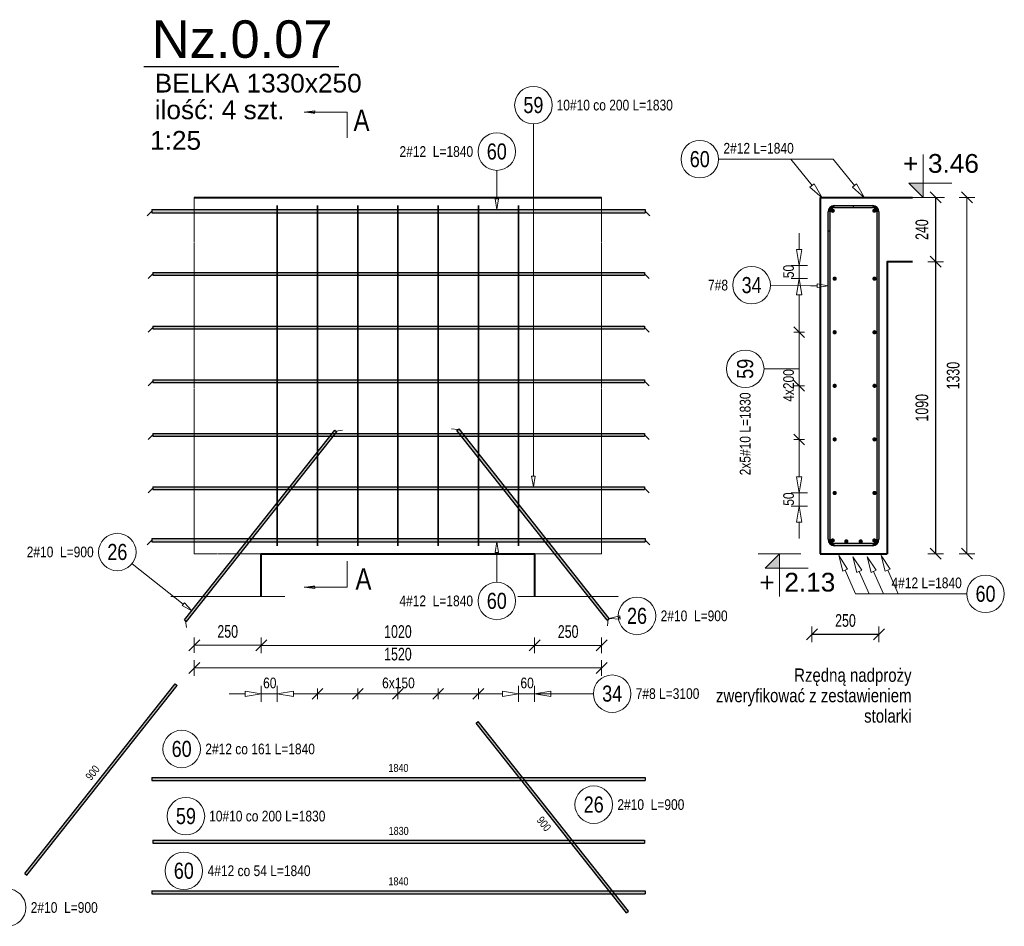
# Model space of a CAD drawing. Extents: x -1906120 to 89837, y -39133 to 303704.
# Tile 41 of 55: x 42189 to 45862, y -3316 to 69. Entities that reach past the tile are written whole.
import ezdxf
from ezdxf.enums import TextEntityAlignment as Align

# ---------------------------------------------------------------- set-up
doc = ezdxf.new("R2010")
doc.units = 0
doc.header["$LTSCALE"] = 10
doc.header["$MEASUREMENT"] = 0
doc.linetypes.add('HIDDEN', pattern=[0.375, 0.25, -0.125])
for name, color, linetype, lineweight in [('P-Linia1', 3, 'Continuous', 40), ('P-Linia3', 6, 'Continuous', 60), ('P-Linia4', 253, 'Continuous', 5), ('P-Opis', 1, 'Continuous', 18), ('P-Przerywana', 13, 'HIDDEN', 9), ('P-Wymiar', 254, 'Continuous', 9), ('RCAD_deskowanie', 3, 'Continuous', 40)]:
    doc.layers.add(name, color=color, linetype=linetype, lineweight=lineweight)
for name, color, linetype in [('RCAD_kształt pręta', 7, 'Continuous'), ('RCAD_opis kształtu pręta', 7, 'Continuous'), ('RCAD_opis rozkładu', 7, 'Continuous'), ('RCAD_pręt wyrzucony', 130, 'Continuous'), ('RCAD_pręty punktowe', 7, 'Continuous'), ('RCAD_rozkład pręta', 7, 'Continuous'), ('RCAD_symbole graficzne', 7, 'Continuous')]:
    doc.layers.add(name, color=color, linetype=linetype)
doc.styles.add('_Fd Opis', font='arial.ttf')
doc.styles.add('_Fdelita opis', font='arial.ttf')
doc.styles.add('ROMANS', font='arial.ttf', dxfattribs={"width": 0.7})
doc.styles.add('style1', font='arial.ttf', dxfattribs={"width": 0.8})
doc.dimstyles.new('A25', dxfattribs={"dimscale": 27, "dimtxt": 1.75, "dimasz": 0.06, "dimexe": 0, "dimexo": 0, "dimgap": 1, "dimtad": 1, "dimdec": 4, "dimrnd": 0.1, "dimdsep": 46, "dimtxsty": 'ROMANS', "dimblk": '[[[[[[[[', "dimcen": 2, "dimdle": 2, "dimse1": 1, "dimse2": 1, "dimclrd": 256, "dimclrt": 1, "dimadec": 0, "dimazin": 0, "dimtfac": 1, "dimtdec": 4, "dimtix": 1, "dimtmove": 2, "dimatfit": 3, "dimldrblk": '[[[[[[[[', "dimfxl": 0, "dimtvp": 0.6, "dimtolj": 1, "dimlwd": -1, "dimarcsym": 0})

# ---------------------------------------------------------------- blocks, each defined once
blk = doc.blocks.new('[[[[[[[[')
at = {"layer": 'P-Wymiar'}
for p, q in [((-12.7, -12.7), (12.7, 12.7)), ((0, 0), (-4.6, 0)), ((0, 18), (0, -18))]:
    blk.add_line(p, q, dxfattribs=at)
blk = doc.blocks.new('*D171')
at = {"layer": 'Defpoints', "color": 0, "transparency": 16777216}
for p in [(44110, -2045.6), (44360, -2045.6), (44360, -2267)]:
    blk.add_point(p, dxfattribs=at)
at = {"layer": 'P-Wymiar', "transparency": 16777216}
blk.add_line((44111.6, -2267), (44358.4, -2267), dxfattribs=at)
at = {"layer": 'P-Wymiar', "transparency": 16777216, "xscale": 1.62, "yscale": 1.62, "zscale": 1.62, "rotation": 180}
blk.add_blockref('[[[[[[[[', (44110, -2267), dxfattribs=at)
at = {"layer": 'P-Wymiar', "transparency": 16777216, "xscale": 1.62, "yscale": 1.62, "zscale": 1.62}
blk.add_blockref('[[[[[[[[', (44360, -2267), dxfattribs=at)
at = {"layer": 'P-Wymiar', "color": 1, "transparency": 16777216, "insert": (44235, -2215.8), "char_height": 47.25, "attachment_point": 5, "style": 'ROMANS'}
blk.add_mtext('\\A1;250', dxfattribs=at)
blk = doc.blocks.new('*D172')
at = {"layer": 'Defpoints', "color": 0, "transparency": 16777216}
for p in [(42840, -930.1), (43090, -930.1), (42840, -2266.3)]:
    blk.add_point(p, dxfattribs=at)
at = {"layer": 'P-Wymiar', "transparency": 16777216}
blk.add_line((43088.4, -2266.3), (42841.6, -2266.3), dxfattribs=at)
at = {"layer": 'P-Wymiar', "transparency": 16777216, "xscale": 1.62, "yscale": 1.62, "zscale": 1.62, "rotation": 180}
blk.add_blockref('[[[[[[[[', (42840, -2266.3), dxfattribs=at)
at = {"layer": 'P-Wymiar', "transparency": 16777216, "xscale": 1.62, "yscale": 1.62, "zscale": 1.62}
blk.add_blockref('[[[[[[[[', (43090, -2266.3), dxfattribs=at)
at = {"layer": 'P-Wymiar', "color": 1, "transparency": 16777216, "insert": (42965, -2215.2), "char_height": 47.25, "attachment_point": 5, "style": 'ROMANS'}
blk.add_mtext('\\A1;250', dxfattribs=at)
blk = doc.blocks.new('*D173')
at = {"layer": 'Defpoints', "color": 0, "transparency": 16777216}
for p in [(45424.6, -595), (45435.7, -1925), (45722.6, -1925)]:
    blk.add_point(p, dxfattribs=at)
at = {"layer": 'P-Wymiar', "transparency": 16777216}
blk.add_line((45722.6, -596.7), (45722.6, -1923.4), dxfattribs=at)
at = {"layer": 'P-Wymiar', "transparency": 16777216, "xscale": 1.62, "yscale": 1.62, "zscale": 1.62}
for p, rotation in [((45722.6, -595), 90), ((45722.6, -1925), 270)]:
    blk.add_blockref('[[[[[[[[', p, dxfattribs=dict(at, rotation=rotation))
at = {"layer": 'P-Wymiar', "color": 1, "transparency": 16777216, "insert": (45671.5, -1260), "char_height": 47.25, "attachment_point": 5, "rotation": 90, "style": 'ROMANS'}
blk.add_mtext('\\A1;1330', dxfattribs=at)
blk = doc.blocks.new('*D174')
at = {"layer": 'Defpoints', "color": 0, "transparency": 16777216}
for p in [(43090, -798.8), (44110, -798.8), (44110, -2267)]:
    blk.add_point(p, dxfattribs=at)
at = {"layer": 'P-Wymiar', "transparency": 16777216}
blk.add_line((43091.6, -2267), (44108.4, -2267), dxfattribs=at)
at = {"layer": 'P-Wymiar', "transparency": 16777216, "xscale": 1.62, "yscale": 1.62, "zscale": 1.62, "rotation": 180}
blk.add_blockref('[[[[[[[[', (43090, -2267), dxfattribs=at)
at = {"layer": 'P-Wymiar', "transparency": 16777216, "xscale": 1.62, "yscale": 1.62, "zscale": 1.62}
blk.add_blockref('[[[[[[[[', (44110, -2267), dxfattribs=at)
at = {"layer": 'P-Wymiar', "color": 1, "transparency": 16777216, "insert": (43600, -2215.8), "char_height": 47.25, "attachment_point": 5, "style": 'ROMANS'}
blk.add_mtext('\\A1;1020', dxfattribs=at)
blk = doc.blocks.new('*D175')
at = {"layer": 'Defpoints', "color": 0, "transparency": 16777216}
for p in [(42840, -1848.8), (44360, -1848.8), (42840, -2351)]:
    blk.add_point(p, dxfattribs=at)
at = {"layer": 'P-Wymiar', "transparency": 16777216}
blk.add_line((44358.4, -2351), (42841.6, -2351), dxfattribs=at)
at = {"layer": 'P-Wymiar', "transparency": 16777216, "xscale": 1.62, "yscale": 1.62, "zscale": 1.62, "rotation": 180}
blk.add_blockref('[[[[[[[[', (42840, -2351), dxfattribs=at)
at = {"layer": 'P-Wymiar', "transparency": 16777216, "xscale": 1.62, "yscale": 1.62, "zscale": 1.62}
blk.add_blockref('[[[[[[[[', (44360, -2351), dxfattribs=at)
at = {"layer": 'P-Wymiar', "color": 1, "transparency": 16777216, "insert": (43600, -2299.9), "char_height": 47.25, "attachment_point": 5, "style": 'ROMANS'}
blk.add_mtext('\\A1;1520', dxfattribs=at)
blk = doc.blocks.new('*D176')
at = {"transparency": 16777216}
blk.add_line((45606, -596.7), (45606, -833.4), dxfattribs=at)
at = {"layer": 'Defpoints', "color": 0, "transparency": 16777216}
for p in [(45519.7, -595), (45519.7, -835), (45606, -835)]:
    blk.add_point(p, dxfattribs=at)
at = {"transparency": 16777216, "xscale": 1.62, "yscale": 1.62, "zscale": 1.62}
for p, rotation in [((45606, -595), 90), ((45606, -835), 270)]:
    blk.add_blockref('[[[[[[[[', p, dxfattribs=dict(at, rotation=rotation))
at = {"color": 1, "transparency": 16777216, "insert": (45554.9, -715), "char_height": 47.25, "attachment_point": 5, "rotation": 90, "style": 'ROMANS'}
blk.add_mtext('\\A1;240', dxfattribs=at)
blk = doc.blocks.new('*D177')
at = {"transparency": 16777216}
blk.add_line((45606, -836.7), (45606, -1923.4), dxfattribs=at)
at = {"layer": 'Defpoints', "color": 0, "transparency": 16777216}
for p in [(45606, -835), (45424.6, -1925), (45606, -1925)]:
    blk.add_point(p, dxfattribs=at)
at = {"transparency": 16777216, "xscale": 1.62, "yscale": 1.62, "zscale": 1.62}
for p, rotation in [((45606, -835), 90), ((45606, -1925), 270)]:
    blk.add_blockref('[[[[[[[[', p, dxfattribs=dict(at, rotation=rotation))
at = {"color": 1, "transparency": 16777216, "insert": (45554.9, -1380), "char_height": 47.25, "attachment_point": 5, "rotation": 90, "style": 'ROMANS'}
blk.add_mtext('\\A1;1090', dxfattribs=at)
blk = doc.blocks.new('*D178')
at = {"transparency": 16777216}
blk.add_line((45146.2, -2225.6), (45393, -2225.6), dxfattribs=at)
at = {"layer": 'Defpoints', "color": 0, "transparency": 16777216}
for p in [(45144.6, -1871), (45394.6, -1871), (45394.6, -2225.6)]:
    blk.add_point(p, dxfattribs=at)
at = {"transparency": 16777216, "xscale": 1.62, "yscale": 1.62, "zscale": 1.62, "rotation": 180}
blk.add_blockref('[[[[[[[[', (45144.6, -2225.6), dxfattribs=at)
at = {"transparency": 16777216, "xscale": 1.62, "yscale": 1.62, "zscale": 1.62}
blk.add_blockref('[[[[[[[[', (45394.6, -2225.6), dxfattribs=at)
at = {"color": 1, "transparency": 16777216, "insert": (45269.6, -2174.4), "char_height": 47.25, "attachment_point": 5, "style": 'ROMANS'}
blk.add_mtext('\\A1;250', dxfattribs=at)

msp = doc.modelspace()

# ---------------------------------------------------------------- hatches: boundary and pattern name
at = {"layer": 'RCAD_kształt pręta'}
for points in [[(42681.9147, -651.88539), (42681.9147, -639.88539), (44521.94133, -639.88539), (44521.94133, -651.88539)], [(45212.61071, -719.0388), (45204.61071, -719.0388), (45204.61071, -649.0388), (45212.61071, -649.0388)], [(45212.61071, -1871.0388), (45204.61071, -1871.0388), (45204.61071, -649.0388), (45212.61071, -649.0388)], [(45228.61071, -633.0388), (45228.61071, -625.0388), (45370.61071, -625.0388), (45370.61071, -633.0388)], [(45228.61071, -633.0388), (45228.61071, -625.0388), (45298.61071, -625.0388), (45298.61071, -633.0388)], [(45386.61071, -649.0388), (45394.61071, -649.0388), (45394.61071, -1871.0388), (45386.61071, -1871.0388)], [(42685.4804, -885.59317), (42685.4804, -875.59317), (44519.92127, -875.59317), (44519.92127, -885.59317)], [(42685.4804, -1085.59317), (42685.4804, -1075.59317), (44519.92127, -1075.59317), (44519.92127, -1085.59317)], [(42685.4804, -1285.59317), (42685.4804, -1275.59317), (44519.92127, -1275.59317), (44519.92127, -1285.59317)], [(42811.66799, -2178.32842), (42803.82631, -2172.12294), (43364.25158, -1463.93019), (43372.09326, -1470.13568)], [(44388.42001, -2166.66217), (44380.57832, -2172.86765), (43820.15306, -1464.67491), (43827.99474, -1458.46942)], [(42685.4804, -1485.59317), (42685.4804, -1475.59317), (44519.92127, -1475.59317), (44519.92127, -1485.59317)], [(42685.4804, -1685.59317), (42685.4804, -1675.59317), (44519.92127, -1675.59317), (44519.92127, -1685.59317)], [(42681.9147, -1880.59384), (42681.9147, -1868.59384), (44521.94133, -1868.59384), (44521.94133, -1880.59384)], [(45370.61071, -1887.0388), (45370.61071, -1895.0388), (45228.61071, -1895.0388), (45228.61071, -1887.0388)]]:
    msp.add_hatch(color=4, dxfattribs=at).paths.add_polyline_path(points, flags=0)
h = msp.add_hatch(color=4, dxfattribs=at)
edge = h.paths.add_edge_path(flags=0)
edge.add_line((45228.61071, -625.0388), (45228.61071, -633.0388))
edge.add_arc((45228.61071, -649.0388), 16, 90, 180)
edge.add_line((45212.61071, -649.0388), (45204.61071, -649.0388))
edge.add_arc((45228.61071, -649.0388), 24, 450, 540, ccw=False)
h = msp.add_hatch(color=4, dxfattribs=at)
edge = h.paths.add_edge_path(flags=0)
edge.add_line((45228.61071, -625.0388), (45228.61071, -633.0388))
edge.add_arc((45228.61071, -649.0388), 16, 90, 180)
edge.add_line((45212.61071, -649.0388), (45204.61071, -649.0388))
edge.add_arc((45228.61071, -649.0388), 24, 450, 540, ccw=False)
h = msp.add_hatch(color=4, dxfattribs=at)
edge = h.paths.add_edge_path(flags=0)
edge.add_line((45394.61071, -649.0388), (45386.61071, -649.0388))
edge.add_arc((45370.61071, -649.0388), 16, 0, 90)
edge.add_line((45370.61071, -633.0388), (45370.61071, -625.0388))
edge.add_arc((45370.61071, -649.0388), 24, 360, 450, ccw=False)
h = msp.add_hatch(color=4, dxfattribs=at)
edge = h.paths.add_edge_path(flags=0)
edge.add_line((45204.61071, -1871.0388), (45212.61071, -1871.0388))
edge.add_arc((45228.61071, -1871.0388), 16, 180, 270)
edge.add_line((45228.61071, -1887.0388), (45228.61071, -1895.0388))
edge.add_arc((45228.61071, -1871.0388), 24, 540, 630, ccw=False)
h = msp.add_hatch(color=4, dxfattribs=at)
edge = h.paths.add_edge_path(flags=0)
edge.add_line((45370.61071, -1895.0388), (45370.61071, -1887.0388))
edge.add_arc((45370.61071, -1871.0388), 16, -90, 0)
edge.add_line((45386.61071, -1871.0388), (45394.61071, -1871.0388))
edge.add_arc((45370.61071, -1871.0388), 24, 270, 360, ccw=False)
at = {"layer": 'RCAD_pręt wyrzucony'}
for points in [[(42216.04027, -3124.53771), (42208.19859, -3118.33223), (42768.62386, -2410.13948), (42776.46554, -2416.34497)], [(44460.21995, -3259.44), (44452.37826, -3265.64548), (43891.953, -2557.45273), (43899.79468, -2551.24725)], [(42681.9147, -2771.78816), (42681.9147, -2759.78816), (44521.94133, -2759.78816), (44521.94133, -2771.78816)], [(42685.4804, -3004.75999), (42685.4804, -2994.75999), (44519.92127, -2994.75999), (44519.92127, -3004.75999)], [(42681.9147, -3195.07904), (42681.9147, -3183.07904), (44521.94133, -3183.07904), (44521.94133, -3195.07904)]]:
    msp.add_hatch(color=4, dxfattribs=at).paths.add_polyline_path(points, flags=0)
at = {"layer": 'RCAD_pręty punktowe'}
h = msp.add_hatch(color=1, dxfattribs=at)
edge = h.paths.add_edge_path(flags=0)
edge.add_arc((45222.00803, -644.52166), 8, 0, 360, ccw=False)
h = msp.add_hatch(color=1, dxfattribs=at)
edge = h.paths.add_edge_path(flags=0)
edge.add_arc((45377.2134, -644.52166), 8, 0, 360, ccw=False)
h = msp.add_hatch(color=1, dxfattribs=at)
edge = h.paths.add_edge_path(flags=0)
edge.add_arc((45229.26593, -898.15886), 8, 0, 360, ccw=False)
h = msp.add_hatch(color=1, dxfattribs=at)
edge = h.paths.add_edge_path(flags=0)
edge.add_arc((45377.93168, -898.15886), 8, 0, 360, ccw=False)
h = msp.add_hatch(color=1, dxfattribs=at)
edge = h.paths.add_edge_path(flags=0)
edge.add_arc((45229.26593, -1098.15886), 8, 0, 360, ccw=False)
h = msp.add_hatch(color=1, dxfattribs=at)
edge = h.paths.add_edge_path(flags=0)
edge.add_arc((45377.93168, -1098.15886), 8, 0, 360, ccw=False)
h = msp.add_hatch(color=1, dxfattribs=at)
edge = h.paths.add_edge_path(flags=0)
edge.add_arc((45229.26593, -1298.15886), 8, 0, 360, ccw=False)
h = msp.add_hatch(color=1, dxfattribs=at)
edge = h.paths.add_edge_path(flags=0)
edge.add_arc((45377.93168, -1298.15886), 8, 0, 360, ccw=False)
h = msp.add_hatch(color=1, dxfattribs=at)
edge = h.paths.add_edge_path(flags=0)
edge.add_arc((45229.26593, -1498.15886), 8, 0, 360, ccw=False)
h = msp.add_hatch(color=1, dxfattribs=at)
edge = h.paths.add_edge_path(flags=0)
edge.add_arc((45377.93168, -1498.15886), 8, 0, 360, ccw=False)
h = msp.add_hatch(color=1, dxfattribs=at)
edge = h.paths.add_edge_path(flags=0)
edge.add_arc((45229.26593, -1698.15886), 8, 0, 360, ccw=False)
h = msp.add_hatch(color=1, dxfattribs=at)
edge = h.paths.add_edge_path(flags=0)
edge.add_arc((45377.93168, -1698.15886), 8, 0, 360, ccw=False)
h = msp.add_hatch(color=1, dxfattribs=at)
edge = h.paths.add_edge_path(flags=0)
edge.add_arc((45222.00803, -1875.55594), 8, 0, 360, ccw=False)
h = msp.add_hatch(color=1, dxfattribs=at)
edge = h.paths.add_edge_path(flags=0)
edge.add_arc((45272.70806, -1879.0388), 8, 0, 360, ccw=False)
h = msp.add_hatch(color=1, dxfattribs=at)
edge = h.paths.add_edge_path(flags=0)
edge.add_arc((45326.51337, -1879.0388), 8, 0, 360, ccw=False)
h = msp.add_hatch(color=1, dxfattribs=at)
edge = h.paths.add_edge_path(flags=0)
edge.add_arc((45377.2134, -1875.55594), 8, 0, 360, ccw=False)
at = {"layer": 'RCAD_symbole graficzne', "linetype": 'Continuous', "lineweight": 0}
for points in [[(43250.23313, -276.99887), (43290.23313, -276.99887), (43290.23313, -282.70073)], [(43250.23313, -2049.30934), (43290.23313, -2049.30934), (43290.23313, -2043.60747)]]:
    msp.add_hatch(color=7, dxfattribs=at).paths.add_polyline_path(points, flags=0)
at = {"layer": 'RCAD_symbole graficzne'}
for points in [[(45506.12784, -541.70547), (45559.46117, -595.0388), (45559.46117, -541.70547)], [(44970.32201, -1978.37214), (45023.65535, -1925.0388), (45023.65535, -1978.37214)]]:
    msp.add_hatch(color=1, dxfattribs=at).paths.add_polyline_path(points, flags=0)

# ---------------------------------------------------------------- linework, layer by layer
at = {"layer": 'P-Linia3', "color": 6, "linetype": 'Continuous', "lineweight": 30}
msp.add_line((42652.48862, -106.09205), (43379.41906, -106.09205), dxfattribs=at)
at = {"layer": 'P-Linia4'}
for points in [[(43090.0069, -1925.0388), (43090.0069, -2085.05453)], [(44110.0069, -2085.0388), (44110.0069, -1925.0388)]]:
    msp.add_lwpolyline(points, dxfattribs=at)
at = {"layer": 'P-Przerywana', "lineweight": 5}
for points in [[(42840.0069, -1925.0388), (42840.0069, -595.0388)], [(42840.0069, -1925.0388), (42840.0069, -595.0388)], [(44360.0069, -1925.0388), (44360.0069, -595.0388)], [(42840.0069, -1925.0388), (43090.0069, -1925.0388)], [(44110.0069, -1925.0388), (44360.0069, -1925.0388)]]:
    msp.add_lwpolyline(points, dxfattribs=at)
at = {"layer": 'P-Przerywana'}
for points in [[(42752.33128, -2085.05453), (43177.68251, -2085.05453)], [(44047.33128, -2085.05453), (44422.68251, -2085.05453)]]:
    msp.add_lwpolyline(points, dxfattribs=at)
at = {"layer": 'RCAD_deskowanie'}
for points in [[(42840.0069, -595.0388), (44360.0069, -595.0388)], [(45174.61071, -595.0388), (45519.69163, -595.0388)], [(45174.61071, -595.0388), (45174.61071, -1925.0388)], [(45519.69163, -835.0388), (45424.61071, -835.0388), (45424.61071, -1925.0388)], [(43090.0069, -2085.05453), (43090.0069, -1925.0388), (44110.0069, -1925.0388), (44110.0069, -2085.05453)], [(45174.61071, -1925.0388), (45424.61071, -1925.0388)]]:
    msp.add_lwpolyline(points, dxfattribs=at)
at = {"layer": 'RCAD_kształt pręta', "color": 2, "lineweight": 5}
for p, q in [((42681.9147, -645.88539), (42664.4147, -663.38539)), ((44521.94133, -645.88539), (44539.44133, -663.38539)), ((42685.4804, -880.59317), (42667.9804, -898.09317)), ((44519.92127, -880.59317), (44537.42127, -898.09317)), ((42685.4804, -1080.59317), (42667.9804, -1098.09317)), ((44519.92127, -1080.59317), (44537.42127, -1098.09317)), ((42685.4804, -1280.59317), (42667.9804, -1298.09317)), ((44519.92127, -1280.59317), (44537.42127, -1298.09317)), ((43368.17242, -1467.03293), (43392.75496, -1464.16958)), ((43824.0739, -1461.57216), (43799.49136, -1458.70881)), ((42685.4804, -1480.59317), (42667.9804, -1498.09317)), ((44519.92127, -1480.59317), (44537.42127, -1498.09317)), ((42685.4804, -1680.59317), (42667.9804, -1698.09317)), ((44519.92127, -1680.59317), (44537.42127, -1698.09317)), ((42681.9147, -1874.59384), (42664.4147, -1892.09384)), ((44521.94133, -1874.59384), (44539.44133, -1892.09384)), ((42807.74715, -2175.22568), (42810.6105, -2199.80822)), ((44384.49917, -2169.76491), (44381.63581, -2194.34745))]:
    msp.add_line(p, q, dxfattribs=at)
at = {"layer": 'RCAD_kształt pręta', "color": 4}
for p, q in [((42681.9147, -639.88539), (44521.94133, -639.88539)), ((42681.9147, -639.88539), (42681.9147, -651.88539)), ((42681.9147, -651.88539), (44521.94133, -651.88539)), ((44521.94133, -639.88539), (44521.94133, -651.88539)), ((45204.61071, -719.0388), (45204.61071, -649.0388)), ((45204.61071, -1871.0388), (45204.61071, -649.0388)), ((45212.61071, -719.0388), (45212.61071, -649.0388)), ((45212.61071, -1871.0388), (45212.61071, -649.0388)), ((45228.61071, -625.0388), (45370.61071, -625.0388)), ((45228.61071, -625.0388), (45298.61071, -625.0388)), ((45228.61071, -633.0388), (45370.61071, -633.0388)), ((45228.61071, -633.0388), (45298.61071, -633.0388)), ((45298.61071, -625.0388), (45298.61071, -633.0388)), ((45386.61071, -649.0388), (45386.61071, -1871.0388)), ((45394.61071, -649.0388), (45394.61071, -1871.0388)), ((45204.61071, -719.0388), (45212.61071, -719.0388)), ((42685.4804, -875.59317), (44519.92127, -875.59317)), ((42685.4804, -875.59317), (42685.4804, -885.59317)), ((44519.92127, -875.59317), (44519.92127, -885.59317)), ((42685.4804, -885.59317), (44519.92127, -885.59317)), ((42685.4804, -1075.59317), (44519.92127, -1075.59317)), ((42685.4804, -1075.59317), (42685.4804, -1085.59317)), ((42685.4804, -1085.59317), (44519.92127, -1085.59317)), ((44519.92127, -1075.59317), (44519.92127, -1085.59317)), ((42685.4804, -1275.59317), (44519.92127, -1275.59317)), ((42685.4804, -1275.59317), (42685.4804, -1285.59317)), ((42685.4804, -1285.59317), (44519.92127, -1285.59317)), ((44519.92127, -1275.59317), (44519.92127, -1285.59317)), ((42803.82631, -2172.12294), (43364.25158, -1463.93019)), ((43364.25158, -1463.93019), (43372.09326, -1470.13568)), ((43820.15306, -1464.67491), (43827.99474, -1458.46942)), ((44380.57832, -2172.86765), (43820.15306, -1464.67491)), ((44388.42001, -2166.66217), (43827.99474, -1458.46942)), ((42685.4804, -1475.59317), (44519.92127, -1475.59317)), ((42685.4804, -1475.59317), (42685.4804, -1485.59317)), ((42685.4804, -1485.59317), (44519.92127, -1485.59317)), ((42811.66799, -2178.32842), (43372.09326, -1470.13568)), ((44519.92127, -1475.59317), (44519.92127, -1485.59317)), ((42685.4804, -1675.59317), (44519.92127, -1675.59317)), ((42685.4804, -1675.59317), (42685.4804, -1685.59317)), ((42685.4804, -1685.59317), (44519.92127, -1685.59317)), ((44519.92127, -1675.59317), (44519.92127, -1685.59317)), ((42681.9147, -1868.59384), (44521.94133, -1868.59384)), ((42681.9147, -1868.59384), (42681.9147, -1880.59384)), ((44521.94133, -1868.59384), (44521.94133, -1880.59384)), ((42681.9147, -1880.59384), (44521.94133, -1880.59384)), ((45370.61071, -1887.0388), (45228.61071, -1887.0388)), ((45370.61071, -1895.0388), (45228.61071, -1895.0388)), ((44380.57832, -2172.86765), (44388.42001, -2166.66217)), ((42803.82631, -2172.12294), (42811.66799, -2178.32842))]:
    msp.add_line(p, q, dxfattribs=at)
for centre, radius, start, end in [((45228.61071, -649.0388), 24, 90, 180), ((45228.61071, -649.0388), 24, 90, 180), ((45228.61071, -649.0388), 16, 90, 180), ((45228.61071, -649.0388), 16, 90, 180), ((45370.61071, -649.0388), 24, 360, 90), ((45370.61071, -649.0388), 16, 360, 90), ((45228.61071, -1871.0388), 24, 180, 270), ((45228.61071, -1871.0388), 16, 180, 270), ((45370.61071, -1871.0388), 16, 270, 0), ((45370.61071, -1871.0388), 24, 270, 0)]:
    msp.add_arc(centre, radius, start, end, dxfattribs=at)
at = {"layer": 'RCAD_opis kształtu pręta', "color": 8, "lineweight": 0}
for p, q in [((44105.4065, -421.33804), (44105.4065, -320.51395)), ((44105.4065, -421.33804), (44105.4065, -1635.59317)), ((43968.81371, -493.8061), (43968.81371, -599.88539)), ((43968.81371, -639.88539), (43962.14705, -599.88539)), ((43975.48038, -599.88539), (43962.14705, -599.88539)), ((43975.48038, -599.88539), (43968.81371, -639.88539)), ((45164.61071, -917.97859), (45204.61071, -924.64525)), ((45164.61071, -917.97859), (45164.61071, -931.31192)), ((45139.61071, -924.64525), (44989.45262, -923.18001)), ((45139.61071, -924.64525), (45164.61071, -924.64525)), ((45204.61071, -924.64525), (45164.61071, -931.31192)), ((44105.4065, -1675.59317), (44098.73983, -1635.59317)), ((44112.07316, -1635.59317), (44098.73983, -1635.59317)), ((44112.07316, -1635.59317), (44105.4065, -1675.59317)), ((43962.14705, -1920.59384), (43968.81371, -1880.59384)), ((43968.81371, -1880.59384), (43975.48038, -1920.59384)), ((43962.14705, -1920.59384), (43975.48038, -1920.59384)), ((43968.81371, -2031.20522), (43968.81371, -1920.59384)), ((42608.11856, -1962.08506), (42799.30385, -2113.37871)), ((42803.44084, -2108.15092), (42795.16686, -2118.6065)), ((42830.67058, -2138.20064), (42795.16686, -2118.6065)), ((42803.44084, -2108.15092), (42830.67058, -2138.20064)), ((44388.42001, -2166.66217), (44427.63503, -2156.33615)), ((44428.86428, -2169.6127), (44388.42001, -2166.66217)), ((44422.14877, -2163.5393), (44428.24965, -2162.97443)), ((44428.86428, -2169.6127), (44427.63503, -2156.33615))]:
    msp.add_line(p, q, dxfattribs=at)
for centre in [(44105.4065, -250.51395), (43968.81371, -423.8061), (44919.45596, -922.49698), (42553.22678, -1918.64669), (43968.81371, -2101.20522), (44491.85064, -2157.08574)]:
    msp.add_circle(centre, 70, dxfattribs=at)
at = {"layer": 'RCAD_opis rozkładu', "color": 8, "lineweight": 0}
for p, q in [((45065.52074, -452.27603), (44796.01832, -452.27603)), ((45065.52074, -452.27603), (45144.81721, -550.15244)), ((45065.52074, -452.27603), (45224.02745, -452.27603)), ((45224.02745, -452.27603), (45303.32392, -550.15244)), ((45152.58721, -543.85743), (45137.04722, -556.44745)), ((45152.58721, -543.85743), (45182.58728, -596.77241)), ((45311.09392, -543.85743), (45295.55393, -556.44745)), ((45311.09392, -543.85743), (45341.094, -596.77241)), ((45182.58728, -596.77241), (45137.04722, -556.44745)), ((45341.094, -596.77241), (45295.55393, -556.44745)), ((45097.35386, -728.68668), (45097.35386, -788.68668)), ((45097.35386, -848.68668), (45087.35386, -788.68668)), ((45107.35386, -788.68668), (45087.35386, -788.68668)), ((45107.35386, -788.68668), (45097.35386, -848.68668)), ((45127.35386, -848.68668), (45067.35386, -848.68668)), ((45097.35386, -898.15886), (45097.35386, -848.68668)), ((45067.35386, -898.15886), (45127.35386, -898.15886)), ((45087.35386, -958.15886), (45097.35386, -898.15886)), ((45097.35386, -898.15886), (45107.35386, -958.15886)), ((45087.35386, -958.15886), (45107.35386, -958.15886)), ((45097.35386, -1098.15886), (45097.35386, -958.15886)), ((45117.35386, -1118.15886), (45077.35386, -1078.15886)), ((45077.35386, -1098.15886), (45117.35386, -1098.15886)), ((45097.35386, -1198.15886), (45097.35386, -1098.15886)), ((45097.35386, -1198.15886), (45097.35386, -1298.15886)), ((44965.66666, -1234.55709), (45097.35386, -1234.55709)), ((45077.35386, -1278.15886), (45117.35386, -1318.15886)), ((45077.35386, -1298.15886), (45117.35386, -1298.15886)), ((45097.35386, -1298.15886), (45097.35386, -1498.15886)), ((45077.35386, -1478.15886), (45117.35386, -1518.15886)), ((45077.35386, -1498.15886), (45117.35386, -1498.15886)), ((45097.35386, -1498.15886), (45097.35386, -1638.15886)), ((45097.35386, -1698.15886), (45087.35386, -1638.15886)), ((45107.35386, -1638.15886), (45087.35386, -1638.15886)), ((45107.35386, -1638.15886), (45097.35386, -1698.15886)), ((45067.35386, -1698.15886), (45127.35386, -1698.15886)), ((45097.35386, -1698.15886), (45097.35386, -1747.63104)), ((45127.35386, -1747.63104), (45067.35386, -1747.63104)), ((45087.35386, -1807.63104), (45097.35386, -1747.63104)), ((45097.35386, -1747.63104), (45107.35386, -1807.63104)), ((45087.35386, -1807.63104), (45107.35386, -1807.63104)), ((45097.35386, -1867.63104), (45097.35386, -1807.63104)), ((45259.43975, -1990.5824), (45244.47677, -1931.62386)), ((45244.47677, -1931.62386), (45277.75263, -1982.5426)), ((45311.79045, -1994.93598), (45296.82747, -1935.97744)), ((45296.82747, -1935.97744), (45330.10333, -1986.89617)), ((45365.59576, -1994.93598), (45350.63278, -1935.97744)), ((45350.63278, -1935.97744), (45383.90864, -1986.89617)), ((45417.94646, -1990.5824), (45402.98349, -1931.62386)), ((45402.98349, -1931.62386), (45436.25934, -1982.5426)), ((45259.43975, -1990.5824), (45277.75263, -1982.5426)), ((45417.94646, -1990.5824), (45436.25934, -1982.5426)), ((45307.29012, -2074.69862), (45268.59619, -1986.5625)), ((45311.79045, -1994.93598), (45330.10333, -1986.89617)), ((45357.7295, -2074.69862), (45320.94689, -1990.91608)), ((45365.59576, -1994.93598), (45383.90864, -1986.89617)), ((45411.5348, -2074.69862), (45374.7522, -1990.91608)), ((45465.79683, -2074.69862), (45427.1029, -1986.5625)), ((45307.29012, -2074.69862), (45465.79683, -2074.69862)), ((45465.79683, -2074.69862), (45722.13569, -2074.69862)), ((43090.0069, -2477.43728), (43090.0069, -2417.43728)), ((43150.0069, -2477.43728), (43150.0069, -2417.43728)), ((44050.0069, -2477.43728), (44050.0069, -2417.43728)), ((44110.0069, -2477.43728), (44110.0069, -2417.43728)), ((42970.0069, -2447.43728), (43030.0069, -2447.43728)), ((43030.0069, -2437.43728), (43090.0069, -2447.43728)), ((43030.0069, -2437.43728), (43030.0069, -2457.43728)), ((43090.0069, -2447.43728), (43030.0069, -2457.43728)), ((43150.0069, -2447.43728), (43090.0069, -2447.43728)), ((43150.0069, -2447.43728), (43210.0069, -2437.43728)), ((43210.0069, -2457.43728), (43150.0069, -2447.43728)), ((43210.0069, -2457.43728), (43210.0069, -2437.43728)), ((43300.0069, -2447.43728), (43210.0069, -2447.43728)), ((43320.0069, -2427.43728), (43280.0069, -2467.43728)), ((43300.0069, -2467.43728), (43300.0069, -2427.43728)), ((43450.0069, -2447.43728), (43300.0069, -2447.43728)), ((43470.0069, -2427.43728), (43430.0069, -2467.43728)), ((43450.0069, -2467.43728), (43450.0069, -2427.43728)), ((43525.0069, -2447.43728), (43450.0069, -2447.43728)), ((43525.0069, -2447.43728), (43600.0069, -2447.43728)), ((43580.0069, -2467.43728), (43620.0069, -2427.43728)), ((43600.0069, -2467.43728), (43600.0069, -2427.43728)), ((43600.0069, -2447.43728), (43750.0069, -2447.43728)), ((43730.0069, -2467.43728), (43770.0069, -2427.43728)), ((43750.0069, -2467.43728), (43750.0069, -2427.43728)), ((43750.0069, -2447.43728), (43900.0069, -2447.43728)), ((43880.0069, -2467.43728), (43920.0069, -2427.43728)), ((43900.0069, -2467.43728), (43900.0069, -2427.43728)), ((43900.0069, -2447.43728), (43990.0069, -2447.43728)), ((43990.0069, -2437.43728), (44050.0069, -2447.43728)), ((43990.0069, -2437.43728), (43990.0069, -2457.43728)), ((44050.0069, -2447.43728), (43990.0069, -2457.43728)), ((44050.0069, -2447.43728), (44110.0069, -2447.43728)), ((44110.0069, -2447.43728), (44170.0069, -2437.43728)), ((44329.25752, -2447.43728), (44110.0069, -2447.43728)), ((44170.0069, -2457.43728), (44110.0069, -2447.43728)), ((44170.0069, -2457.43728), (44170.0069, -2437.43728)), ((44230.0069, -2447.43728), (44170.0069, -2447.43728))]:
    msp.add_line(p, q, dxfattribs=at)
for centre in [(44726.01832, -452.27603), (44895.66666, -1234.55709), (45792.13569, -2074.69862), (44399.25752, -2447.43728)]:
    msp.add_circle(centre, 70, dxfattribs=at)
at = {"layer": 'RCAD_pręt wyrzucony', "color": 4}
for p, q in [((42208.19859, -3118.33223), (42768.62386, -2410.13948)), ((42216.04027, -3124.53771), (42776.46554, -2416.34497)), ((42768.62386, -2410.13948), (42776.46554, -2416.34497)), ((43891.953, -2557.45273), (43899.79468, -2551.24725)), ((44452.37826, -3265.64548), (43891.953, -2557.45273)), ((44460.21995, -3259.44), (43899.79468, -2551.24725)), ((42681.9147, -2759.78816), (44521.94133, -2759.78816)), ((42681.9147, -2759.78816), (42681.9147, -2771.78816)), ((42681.9147, -2771.78816), (44521.94133, -2771.78816)), ((44521.94133, -2759.78816), (44521.94133, -2771.78816)), ((42685.4804, -2994.75999), (44519.92127, -2994.75999)), ((42685.4804, -2994.75999), (42685.4804, -3004.75999)), ((42685.4804, -3004.75999), (44519.92127, -3004.75999)), ((44519.92127, -2994.75999), (44519.92127, -3004.75999)), ((42208.19859, -3118.33223), (42216.04027, -3124.53771)), ((42681.9147, -3183.07904), (44521.94133, -3183.07904)), ((42681.9147, -3183.07904), (42681.9147, -3195.07904)), ((42681.9147, -3195.07904), (44521.94133, -3195.07904)), ((44521.94133, -3183.07904), (44521.94133, -3195.07904)), ((44452.37826, -3265.64548), (44460.21995, -3259.44))]:
    msp.add_line(p, q, dxfattribs=at)
at = {"layer": 'RCAD_pręt wyrzucony', "color": 8, "lineweight": 0}
for centre in [(42793.15222, -2653.95759), (44330.37961, -2861.60591), (42809.14955, -2904.60772), (42801.29519, -3108.60507), (42141.93944, -3245.73245)]:
    msp.add_circle(centre, 70, dxfattribs=at)
at = {"layer": 'RCAD_rozkład pręta', "color": 7, "linetype": 'ByBlock', "lineweight": 35}
for p, q in [((43150.0069, -1895.0388), (43150.0069, -625.0388)), ((43300.0069, -1895.0388), (43300.0069, -625.0388)), ((43450.0069, -1895.0388), (43450.0069, -625.0388)), ((43600.0069, -1895.0388), (43600.0069, -625.0388)), ((43750.0069, -1895.0388), (43750.0069, -625.0388)), ((43900.0069, -1895.0388), (43900.0069, -625.0388)), ((44050.0069, -1895.0388), (44050.0069, -625.0388))]:
    msp.add_line(p, q, dxfattribs=at)
at = {"layer": 'RCAD_symbole graficzne', "color": 7, "linetype": 'Continuous', "lineweight": 0}
for p, q in [((43250.23313, -276.99887), (43290.23313, -271.29701)), ((43250.23313, -276.99887), (43410.23313, -276.99887)), ((43290.23313, -276.99887), (43290.23313, -271.29701)), ((43410.23313, -276.99887), (43410.23313, -372.99887)), ((43410.23313, -2049.30934), (43410.23313, -1953.30934)), ((43250.23313, -2049.30934), (43290.23313, -2055.0112)), ((43250.23313, -2049.30934), (43410.23313, -2049.30934)), ((43290.23313, -2049.30934), (43290.23313, -2055.0112))]:
    msp.add_line(p, q, dxfattribs=at)
at = {"layer": 'RCAD_symbole graficzne', "color": 1, "lineweight": 0}
for p, q in [((45559.46117, -595.0388), (45559.46117, -435.0388)), ((45666.12784, -541.70547), (45506.12784, -541.70547)), ((45506.12784, -541.70547), (45559.46117, -595.0388)), ((45639.46117, -595.0388), (45479.46117, -595.0388)), ((45103.65535, -1925.0388), (44943.65535, -1925.0388)), ((44970.32201, -1978.37214), (45023.65535, -1925.0388)), ((45023.65535, -1925.0388), (45023.65535, -2085.0388)), ((45130.32201, -1978.37214), (44970.32201, -1978.37214))]:
    msp.add_line(p, q, dxfattribs=at)

# ---------------------------------------------------------------- texts
at = {"layer": 'P-Linia1', "color": 3, "lineweight": 30, "style": '_Fdelita opis'}
for s, p in [('BELKA 1330x250', (42692.75095, -203.2766)), ('1:25', (42675.34813, -416.83106))]:
    msp.add_text(s, height=70, dxfattribs=at).set_placement(p)
at = {"layer": 'P-Linia1', "color": 1, "lineweight": 30, "style": '_Fdelita opis'}
msp.add_text('ilość: 4 szt.', height=70, dxfattribs=at).set_placement((42692.8245, -302.81273))
at = {"layer": 'P-Linia3', "color": 6, "lineweight": 30, "style": '_Fdelita opis'}
msp.add_text('Nz.0.07', height=140, dxfattribs=at).set_placement((42681.95785, -73.90682))
at = {"layer": 'P-Opis', "insert": (45516.1546, -2353.08066), "char_height": 50, "attachment_point": 3, "line_spacing_factor": 0.914286, "style": '_Fd Opis'}
msp.add_mtext('{\\W0.8;Rzędną nadproży \\Pzweryfikować z zestawieniem \\Pstolarki}', dxfattribs=at)
at = {"layer": 'RCAD_opis kształtu pręta', "color": 1, "attachment_point": 5, "style": 'style1'}
for s, insert, char_height in [('59', (44105.4065, -250.51395), 60), ('10#10 co 200 L=1830', (44408.79804, -250.51395), 40), ('2#12  L=1840', (43743.18479, -423.8061), 40), ('60', (43968.81371, -423.8061), 60), ('7#8  ', (44794.20357, -922.49698), 40), ('34', (44919.45596, -922.49698), 60), ('2#10  L=900', (42340.02897, -1918.64669), 40), ('26', (42553.22678, -1918.64669), 60), ('4#12  L=1840', (43742.81371, -2101.20522), 40), ('60', (43968.81371, -2101.20522), 60), ('26', (44491.85064, -2157.08574), 60), ('2#10  L=900', (44705.04846, -2157.08574), 40)]:
    msp.add_mtext(s, dxfattribs=dict(at, insert=insert, char_height=char_height))
at = {"layer": 'RCAD_opis rozkładu', "color": 2, "char_height": 40, "style": 'style1'}
for s, insert, attachment_point in [('2#12 L=1840', (44945.43715, -411.5939), 5), ('4#12 L=1840', (45572.34579, -2034.01649), 5), ('60', (43097.05464, -2427.8602), 7), ('6x150', (43541.01645, -2427.8602), 7), ('60', (44057.05464, -2427.8602), 7), ('7#8 L=3100', (44605.84143, -2447.43728), 5)]:
    msp.add_mtext(s, dxfattribs=dict(at, insert=insert, attachment_point=attachment_point))
at = {"layer": 'RCAD_opis rozkładu', "color": 1, "char_height": 60, "attachment_point": 5, "style": 'style1'}
for s, insert in [('60', (44726.01832, -452.27603)), ('60', (45792.13569, -2074.69862)), ('34', (44399.25752, -2447.43728))]:
    msp.add_mtext(s, dxfattribs=dict(at, insert=insert))
at = {"layer": 'RCAD_opis rozkładu', "color": 2, "char_height": 40, "rotation": 90, "style": 'style1'}
for s, insert, attachment_point in [('50', (45077.77678, -896.28771), 7), ('4x200', (45077.77678, -1357.70593), 7), ('2x5#10 L=1830', (44895.66666, -1477.58301), 5), ('50', (45077.77678, -1745.75989), 7)]:
    msp.add_mtext(s, dxfattribs=dict(at, insert=insert, attachment_point=attachment_point))
at = {"layer": 'RCAD_opis rozkładu', "color": 1, "insert": (44895.66666, -1234.55709), "char_height": 60, "attachment_point": 5, "rotation": 90, "style": 'style1'}
msp.add_mtext('59', dxfattribs=at)
at = {"layer": 'RCAD_pręt wyrzucony', "color": 1, "attachment_point": 5, "style": 'style1'}
for s, insert, char_height in [('60', (42793.15222, -2653.95759), 60), ('1840', (43601.92801, -2724.78816), 30), ('26', (44330.37961, -2861.60591), 60), ('59', (42809.14955, -2904.60772), 60), ('1830', (43602.70084, -2959.75999), 30), ('60', (42801.29519, -3108.60507), 60), ('1840', (43601.92801, -3148.07904), 30)]:
    msp.add_mtext(s, dxfattribs=dict(at, insert=insert, char_height=char_height))
at = {"layer": 'RCAD_pręt wyrzucony', "color": 2, "char_height": 40, "attachment_point": 5, "style": 'style1'}
for s, insert in [('2#12 co 161 L=1840', (43085.89164, -2653.95759)), ('2#10  L=900', (44543.57742, -2861.60591)), ('10#10 co 200 L=1830', (43112.54109, -2904.60772)), ('4#12 co 54 L=1840', (43081.97459, -3108.60507)), ('2#10  L=900', (42355.13726, -3245.73245))]:
    msp.add_mtext(s, dxfattribs=dict(at, insert=insert))
at = {"layer": 'RCAD_pręt wyrzucony', "color": 1, "char_height": 30, "attachment_point": 5, "style": 'style1'}
for insert, rotation in [((42460.96533, -2742.51667), 51.64382212), ((44144.71974, -2933.2683), 308.35617788)]:
    msp.add_mtext('900', dxfattribs=dict(at, insert=insert, rotation=rotation))
at = {"layer": 'RCAD_symbole graficzne', "color": 2, "style": 'style1'}
msp.add_text('3.46 ', height=70, dxfattribs=at).set_placement((45577.23895, -523.92769), align=Align.BOTTOM_LEFT)
msp.add_text('+', height=70, dxfattribs=at).set_placement((45541.6834, -523.92769), align=Align.BOTTOM_RIGHT)
msp.add_text('+', height=70, dxfattribs=at).set_placement((45005.87757, -1996.14992), align=Align.TOP_RIGHT)
msp.add_text('2.13 ', height=70, dxfattribs=at).set_placement((45041.43313, -1996.14992), align=Align.TOP_LEFT)
at = {"layer": 'RCAD_symbole graficzne', "color": 73, "char_height": 80, "attachment_point": 5, "style": 'style1'}
for insert in [(43464.21023, -306.99887), (43471.46104, -2019.30934)]:
    msp.add_mtext('A', dxfattribs=dict(at, insert=insert))

# ---------------------------------------------------------------- dimensions: what is measured, and where the dimension line sits
for base, p1, p2, picture, middle in [((45605.98466, -835.0388), (45519.69163, -595.0388), (45519.69163, -835.0388), '*D176', (45554.86009, -715.0388)), ((45605.98466, -1925.0388), (45605.98466, -835.0388), (45424.61071, -1925.0388), '*D177', (45554.86009, -1380.0388))]:
    dim = msp.add_linear_dim(base=base, p1=p1, p2=p2, angle=90, dimstyle='A25', override={"dimfxl": 0.18, "dimfxlon": 1})
    dim.commit()
    dim.dimension.update_dxf_attribs({"geometry": picture, "text_midpoint": middle})
dim = msp.add_linear_dim(base=(45394.61071, -2225.55484), p1=(45144.61071, -1871.0388), p2=(45394.61071, -1871.0388), dimstyle='A25', override={"dimfxl": 0.18, "dimfxlon": 1})
dim.commit()
dim.dimension.update_dxf_attribs({"geometry": '*D178', "text_midpoint": (45269.61071, -2174.43027)})
at = {"layer": 'P-Wymiar'}
dim = msp.add_linear_dim(base=(45722.62952, -1925.0388), p1=(45424.61071, -595.0388), p2=(45435.65682, -1925.0388), angle=90, dimstyle='A25', override={"dimfxl": 0.18, "dimfxlon": 1}, dxfattribs=at)
dim.commit()
dim.dimension.update_dxf_attribs({"geometry": '*D173', "text_midpoint": (45671.48883, -1260.0388)})
for base, p1, p2, picture, middle in [((44110.0069, -2266.95653), (43090.0069, -798.82178), (44110.0069, -798.82178), '*D174', (43600.0069, -2215.83196)), ((42840.0069, -2266.29279), (43090.0069, -930.0932), (42840.0069, -930.0932), '*D172', (42965.0069, -2215.16822)), ((42840.0069, -2351.00487), (44360.0069, -1848.82178), (42840.0069, -1848.82178), '*D175', (43600.0069, -2299.8803)), ((44360.0069, -2266.95653), (44110.0069, -2045.62214), (44360.0069, -2045.62214), '*D171', (44235.0069, -2215.83196))]:
    dim = msp.add_linear_dim(base=base, p1=p1, p2=p2, dimstyle='A25', override={"dimfxl": 0.18, "dimfxlon": 1}, dxfattribs=at)
    dim.commit()
    dim.dimension.update_dxf_attribs({"geometry": picture, "text_midpoint": middle})

doc.saveas('drawing.dxf')
